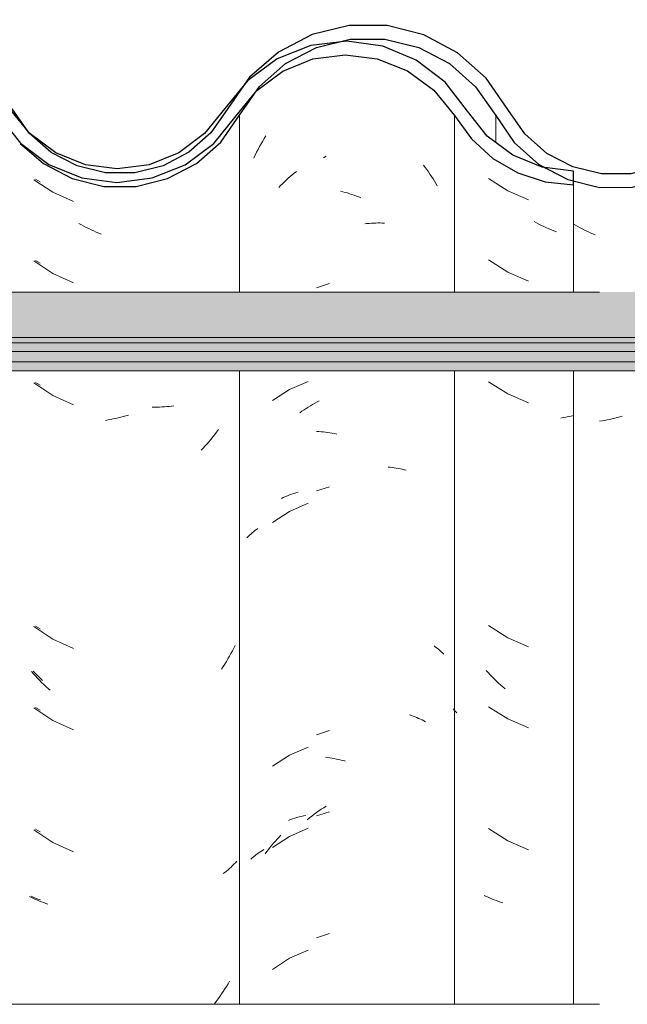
# Model space of a CAD drawing. Header units: metres. Extents: x -28.2 to 13.6, y -1.6 to 5.9.
# Tile 115 of 159: x 1.817 to 2.043, y 3.543 to 3.908. Entities that reach past the tile are written whole.
import ezdxf

# ---------------------------------------------------------------- set-up
doc = ezdxf.new("R2010")
doc.units = ezdxf.units.M
doc.layers.add('A-GLAZ-CWMG', color=7, linetype='Continuous', lineweight=5)
doc.layers.add('A-ROOF', color=7, linetype='Continuous', lineweight=5)
pattern_1 = [(50, (-14.575, 2.812), (0.364365, -0.031877), [0.0381, -0.4191]), (355, (-14.575, 2.812), (-0.070485, 0.382117), [0.03048, -0.33528]), (100.451, (-14.545, 2.81), (0.293886, 0.35023), [0.03238, -0.35618]), (46.184, (-14.575, 2.914), (0.54216, -0.084084), [0.05715, -0.62865]), (96.636, (-14.53, 2.907), (0.474805, 0.494854), [0.04857, -0.53427]), (351.184, (-14.575, 2.914), (0.47481, 0.494846), [0.04572, -0.50292]), (21, (-14.524, 2.888), (0.303226, -0.204528), [0.0381, -0.4191]), (326, (-14.524, 2.888), (0.123607, 0.36838), [0.03048, -0.33528]), (71.451, (-14.499, 2.871), (0.426833, 0.16384), [0.03238, -0.35618]), (37.5, (-14.575, 2.812), (0.0061807, 0.1691082), [0.01676, -0.31445, 0.01676, -0.3236, -0.33655]), (37.5, (-14.575, 2.812), (0.0061807, 0.1691082), [-0.67158, 0.01676, -0.31979]), (7.5, (-14.575, 2.812), (0.1336414, 0.200358), [0.01676, -0.17729, 0.01676, -0.30683, -0.12827]), (7.5, (-14.575, 2.812), (0.1336414, 0.200358), [-0.51765, 0.01676, -0.11151]), (327.5, (-14.688, 2.812), (0.2711816, -0.0114606), [0.01676, -0.11024, 0.01676, -0.37948, -0.52578]), (327.5, (-14.688, 2.812), (0.2711816, -0.0114606), [-0.52324, 0.01676, -0.50902]), (317.5, (-14.739, 2.812), (0.296258, 0.050851), [0.01676, -0.14834, 0.01676, -0.24638, -0.37338]), (317.5, (-14.739, 2.812), (0.296258, 0.050851), [-0.42824, 0.01676, -0.35662])]

# ---------------------------------------------------------------- blocks, each defined once
blk = doc.blocks.new('FP_169-CASA 1')
at = {"layer": 'A-GLAZ-CWMG', "color": 9, "true_color": 0xc0c0c0}
for p, q in [((-18.98714, 3.84952), (-18.98003, 3.84497)), ((-18.98003, 3.84497), (-18.97227, 3.84162)), ((-18.96936, 3.8331), (-18.97026, 3.83359)), ((-18.96845, 3.83262), (-18.96936, 3.8331)), ((-18.96753, 3.83215), (-18.96845, 3.83262)), ((-18.96662, 3.83171), (-18.96753, 3.83215)), ((-18.96569, 3.83128), (-18.96662, 3.83171)), ((-18.96477, 3.83086), (-18.96569, 3.83128)), ((-18.96384, 3.83047), (-18.96477, 3.83086)), ((-18.96291, 3.83009), (-18.96384, 3.83047)), ((-18.96198, 3.82972), (-18.96291, 3.83009)), ((-18.98714, 3.81938), (-18.98003, 3.81482)), ((-18.98003, 3.81482), (-18.97227, 3.81148)), ((-18.98714, 3.77416), (-18.98003, 3.76961)), ((-18.98003, 3.76961), (-18.97227, 3.76627)), ((-18.95942, 3.76082), (-18.96038, 3.76066)), ((-18.95846, 3.76101), (-18.95942, 3.76082)), ((-18.9575, 3.76121), (-18.95846, 3.76101)), ((-18.95653, 3.76143), (-18.9575, 3.76121)), ((-18.95557, 3.76166), (-18.95653, 3.76143)), ((-18.98714, 3.68373), (-18.98003, 3.67918)), ((-18.98003, 3.67918), (-18.97227, 3.67584)), ((-18.98726, 3.66624), (-18.988, 3.66705)), ((-18.98651, 3.66543), (-18.98726, 3.66624)), ((-18.98575, 3.66464), (-18.98651, 3.66543)), ((-18.98498, 3.66387), (-18.98575, 3.66464)), ((-18.9842, 3.66311), (-18.98498, 3.66387)), ((-18.98341, 3.66236), (-18.9842, 3.66311)), ((-18.98262, 3.66162), (-18.98341, 3.66236)), ((-18.98181, 3.66091), (-18.98262, 3.66162)), ((-18.98099, 3.6602), (-18.98181, 3.66091)), ((-18.99987, 3.65233), (-19.00032, 3.65286)), ((-18.98714, 3.65359), (-18.98003, 3.64904)), ((-18.9994, 3.6518), (-18.99987, 3.65233)), ((-18.99892, 3.65129), (-18.9994, 3.6518)), ((-18.98003, 3.64904), (-18.97227, 3.6457)), ((-18.98714, 3.60838), (-18.98003, 3.60382)), ((-18.98003, 3.60382), (-18.97227, 3.60048)), ((-18.98804, 3.58322), (-18.98877, 3.58358)), ((-18.9873, 3.58288), (-18.98804, 3.58322)), ((-18.98655, 3.58256), (-18.9873, 3.58288)), ((-18.98579, 3.58225), (-18.98655, 3.58256)), ((-18.98502, 3.58195), (-18.98579, 3.58225)), ((-18.98424, 3.58166), (-18.98502, 3.58195)), ((-18.98345, 3.58139), (-18.98424, 3.58166)), ((-18.98266, 3.58114), (-18.98345, 3.58139)), ((-18.98185, 3.5809), (-18.98266, 3.58114))]:
    blk.add_line(p, q, dxfattribs=at)
blk = doc.blocks.new('FP_170-CASA 1')
at = {"layer": 'A-GLAZ-CWMG', "color": 9, "true_color": 0xc0c0c0}
for p, q in [((-19.01128, 3.85445), (-19.01067, 3.85364)), ((-19.01067, 3.85364), (-19.01006, 3.85283)), ((-19.06144, 3.84961), (-19.0607, 3.85025)), ((-19.0607, 3.85025), (-19.05996, 3.85087)), ((-19.05996, 3.85087), (-19.05921, 3.85148)), ((-19.05921, 3.85148), (-19.05845, 3.85208)), ((-19.01006, 3.85283), (-19.00947, 3.852)), ((-19.00947, 3.852), (-19.00888, 3.85117)), ((-19.00888, 3.85117), (-19.00831, 3.85032)), ((-19.00831, 3.85032), (-19.00775, 3.84946)), ((-19.06499, 3.8462), (-19.0643, 3.84691)), ((-19.0643, 3.84691), (-19.0636, 3.8476)), ((-19.0636, 3.8476), (-19.06289, 3.84828)), ((-19.06289, 3.84828), (-19.06217, 3.84895)), ((-19.06217, 3.84895), (-19.06144, 3.84961)), ((-19.00775, 3.84946), (-19.0072, 3.84859)), ((-19.0072, 3.84859), (-19.00667, 3.84771)), ((-19.00667, 3.84771), (-19.00615, 3.84682)), ((-19.04204, 3.84485), (-19.0412, 3.84464)), ((-19.0412, 3.84464), (-19.04036, 3.84441)), ((-19.04036, 3.84441), (-19.03952, 3.84417)), ((-19.03952, 3.84417), (-19.03868, 3.8439)), ((-19.03868, 3.8439), (-19.03784, 3.84363)), ((-19.03784, 3.84363), (-19.03701, 3.84333)), ((-19.03701, 3.84333), (-19.03617, 3.84302)), ((-19.03617, 3.84302), (-19.03533, 3.8427)), ((-19.03533, 3.8427), (-19.0345, 3.84236)), ((-19.03309, 3.83272), (-19.03226, 3.83282)), ((-19.03226, 3.83282), (-19.03144, 3.8329)), ((-19.03144, 3.8329), (-19.03062, 3.83296)), ((-19.03062, 3.83296), (-19.0298, 3.833)), ((-19.0298, 3.833), (-19.02899, 3.83303)), ((-19.02899, 3.83303), (-19.02818, 3.83305)), ((-19.02818, 3.83305), (-19.02737, 3.83305)), ((-19.02737, 3.83305), (-19.02657, 3.83303)), ((-19.02657, 3.83303), (-19.02578, 3.833)), ((-19.05407, 3.77428), (-19.06099, 3.77128)), ((-19.06099, 3.77128), (-19.06727, 3.76714)), ((-19.0524, 3.76574), (-19.05159, 3.76621)), ((-19.05159, 3.76621), (-19.05078, 3.76666)), ((-19.05078, 3.76666), (-19.04997, 3.76709)), ((-19.05715, 3.76263), (-19.05637, 3.76319)), ((-19.05637, 3.76319), (-19.05559, 3.76373)), ((-19.05559, 3.76373), (-19.0548, 3.76426)), ((-19.0548, 3.76426), (-19.05401, 3.76477)), ((-19.05401, 3.76477), (-19.05321, 3.76526)), ((-19.05321, 3.76526), (-19.0524, 3.76574)), ((-19.05092, 3.7557), (-19.0501, 3.75566)), ((-19.0501, 3.75566), (-19.04928, 3.7556)), ((-19.04928, 3.7556), (-19.04846, 3.75552)), ((-19.04846, 3.75552), (-19.04763, 3.75544)), ((-19.04763, 3.75544), (-19.0468, 3.75533)), ((-19.0468, 3.75533), (-19.04597, 3.75521)), ((-19.04597, 3.75521), (-19.04514, 3.75507)), ((-19.04514, 3.75507), (-19.0443, 3.75492)), ((-19.0443, 3.75492), (-19.04347, 3.75475)), ((-19.02444, 3.74248), (-19.02367, 3.74241)), ((-19.02367, 3.74241), (-19.02289, 3.74232)), ((-19.02289, 3.74232), (-19.02213, 3.74222)), ((-19.02213, 3.74222), (-19.02137, 3.74211)), ((-19.02137, 3.74211), (-19.02062, 3.74197)), ((-19.02062, 3.74197), (-19.01987, 3.74183)), ((-19.01987, 3.74183), (-19.01914, 3.74167)), ((-19.01914, 3.74167), (-19.01841, 3.7415)), ((-19.01841, 3.7415), (-19.01769, 3.74131)), ((-19.06099, 3.72607), (-19.06727, 3.72192)), ((-19.05407, 3.72907), (-19.06099, 3.72607)), ((-19.07488, 3.71806), (-19.07437, 3.71849)), ((-19.07437, 3.71849), (-19.07383, 3.71891)), ((-19.07383, 3.71891), (-19.07329, 3.71932)), ((-19.07329, 3.71932), (-19.07273, 3.71972)), ((-19.07682, 3.71624), (-19.07636, 3.71671)), ((-19.07636, 3.71671), (-19.07588, 3.71717)), ((-19.07588, 3.71717), (-19.07539, 3.71762)), ((-19.07539, 3.71762), (-19.07488, 3.71806)), ((-19.00732, 3.67615), (-19.00678, 3.67574)), ((-19.00678, 3.67574), (-19.00624, 3.67532)), ((-19.00624, 3.67532), (-19.00572, 3.67489)), ((-19.00572, 3.67489), (-19.00522, 3.67446)), ((-19.00522, 3.67446), (-19.00472, 3.67401)), ((-19.00472, 3.67401), (-19.00424, 3.67355)), ((-19.00424, 3.67355), (-19.00378, 3.67309)), ((-19.01648, 3.65053), (-19.01578, 3.6503)), ((-19.01578, 3.6503), (-19.0151, 3.65007)), ((-19.0151, 3.65007), (-19.01442, 3.64982)), ((-19.01442, 3.64982), (-19.01375, 3.64955)), ((-19.01375, 3.64955), (-19.01309, 3.64927)), ((-19.01309, 3.64927), (-19.01244, 3.64899)), ((-19.01244, 3.64899), (-19.01181, 3.64868)), ((-19.01181, 3.64868), (-19.01118, 3.64837)), ((-19.01118, 3.64837), (-19.01056, 3.64804)), ((-19.05407, 3.63864), (-19.06099, 3.63564)), ((-19.06099, 3.63564), (-19.06727, 3.63149)), ((-19.0477, 3.63487), (-19.04687, 3.63477)), ((-19.04687, 3.63477), (-19.04604, 3.63465)), ((-19.04604, 3.63465), (-19.04521, 3.63451)), ((-19.04521, 3.63451), (-19.04437, 3.63436)), ((-19.04437, 3.63436), (-19.04354, 3.63419)), ((-19.04354, 3.63419), (-19.0427, 3.63401)), ((-19.0427, 3.63401), (-19.04186, 3.63381)), ((-19.04186, 3.63381), (-19.04102, 3.63359)), ((-19.04102, 3.63359), (-19.04018, 3.63336)), ((-19.06099, 3.6055), (-19.06727, 3.60135)), ((-19.06556, 3.60446), (-19.06488, 3.60518)), ((-19.06488, 3.60518), (-19.06418, 3.60588)), ((-19.05407, 3.6085), (-19.06099, 3.6055)), ((-19.06821, 3.60145), (-19.06756, 3.60222)), ((-19.06756, 3.60222), (-19.0669, 3.60298)), ((-19.0669, 3.60298), (-19.06624, 3.60372)), ((-19.06624, 3.60372), (-19.06556, 3.60446)), ((-19.07489, 3.59749), (-19.07438, 3.59791)), ((-19.07438, 3.59791), (-19.07386, 3.59832)), ((-19.07386, 3.59832), (-19.07332, 3.59872)), ((-19.07332, 3.59872), (-19.07278, 3.59911)), ((-19.07278, 3.59911), (-19.07222, 3.5995)), ((-19.07222, 3.5995), (-19.07165, 3.59987)), ((-19.07165, 3.59987), (-19.07106, 3.60023)), ((-19.07106, 3.60023), (-19.07047, 3.60057)), ((-19.07008, 3.59906), (-19.06946, 3.59987)), ((-19.06946, 3.59987), (-19.06884, 3.60067)), ((-19.06884, 3.60067), (-19.06821, 3.60145)), ((-19.07538, 3.59706), (-19.07489, 3.59749)), ((-19.05407, 3.56328), (-19.06099, 3.56028)), ((-19.06099, 3.56028), (-19.06727, 3.55614))]:
    blk.add_line(p, q, dxfattribs=at)
blk = doc.blocks.new('FP_171-CASA 1')
at = {"layer": 'A-GLAZ-CWMG', "color": 9, "true_color": 0xc0c0c0}
for p, q in [((-19.15521, 3.84927), (-19.15351, 3.84828)), ((-19.15521, 3.81912), (-19.15351, 3.81813)), ((-19.15521, 3.77391), (-19.15351, 3.77292)), ((-19.15521, 3.68348), (-19.15351, 3.68249)), ((-19.15524, 3.66588), (-19.1561, 3.66676)), ((-19.15437, 3.66502), (-19.15524, 3.66588)), ((-19.15349, 3.66417), (-19.15437, 3.66502)), ((-19.15259, 3.66334), (-19.15349, 3.66417)), ((-19.15521, 3.65334), (-19.15351, 3.65235)), ((-19.15521, 3.60812), (-19.15351, 3.60713)), ((-19.15605, 3.58289), (-19.15689, 3.58325)), ((-19.15518, 3.58255), (-19.15605, 3.58289)), ((-19.15431, 3.58223), (-19.15518, 3.58255)), ((-19.15343, 3.58192), (-19.15431, 3.58223))]:
    blk.add_line(p, q, dxfattribs=at)
blk = doc.blocks.new('Rectangular Mullion - Telha Fibrocimento - Ondulada-V162-CASA 1')
at = {"layer": 'A-GLAZ-CWMG', "true_color": 0x808080}
h = blk.add_hatch(dxfattribs=at)
h.set_pattern_fill('FP_4', color=8, style=0, pattern_type=2)
h.set_pattern_definition(pattern_1)
h.paths.add_polyline_path([(-19.47505, 3.84925), (-19.48102, 3.85024), (-19.47583, 3.8513), (-19.47535, 3.85003)])
h.paths.add_polyline_path([(-19.29776, 3.84479), (-19.28577, 3.8476), (-19.27321, 3.85464), (-19.2655, 3.86139), (-19.25149, 3.88151), (-19.24246, 3.88956), (-19.23183, 3.89525), (-19.21989, 3.89828), (-19.20688, 3.89817), (-19.19422, 3.89472), (-19.18524, 3.89013), (-19.17562, 3.88171), (-19.16084, 3.86263), (-19.15026, 3.85474), (-19.13805, 3.84978), (-19.13734, 3.85233), (-19.13319, 3.84914), (-19.12491, 3.84809), (-19.11196, 3.84973), (-19.10701, 3.85172), (-19.10792, 3.85426), (-19.10721, 3.85464), (-19.10137, 3.85771), (-19.09974, 3.85464), (-19.08864, 3.86308), (-19.08028, 3.87341), (-19.08393, 3.87548), (-19.08085, 3.88056), (-19.09284, 3.86593), (-19.10209, 3.85907), (-19.11312, 3.85462), (-19.12501, 3.85312), (-19.13805, 3.85517), (-19.14773, 3.85907), (-19.15759, 3.86652), (-19.16466, 3.87491), (-19.16851, 3.87332), (-19.17562, 3.88346), (-19.17273, 3.88611), (-19.17635, 3.88854), (-19.18024, 3.89002), (-19.17775, 3.88533), (-19.18524, 3.89192), (-19.1833, 3.89482), (-19.19656, 3.90091), (-19.20688, 3.90338), (-19.20815, 3.90072), (-19.20984, 3.90092), (-19.2218, 3.90091), (-19.23408, 3.89793), (-19.24542, 3.89205), (-19.25508, 3.88363), (-19.25591, 3.88363), (-19.26189, 3.87543), (-19.26132, 3.8748), (-19.26249, 3.87314), (-19.26343, 3.87314), (-19.27163, 3.86139), (-19.2785, 3.85538), (-19.28913, 3.84984), (-19.30202, 3.84697), (-19.30889, 3.84697), (-19.30664, 3.84966), (-19.30729, 3.84966), (-19.31809, 3.852), (-19.32821, 3.85704), (-19.33651, 3.86402), (-19.3441, 3.87466), (-19.35107, 3.88597), (-19.36197, 3.89657), (-19.37511, 3.90414), (-19.39162, 3.90826), (-19.40524, 3.90846), (-19.41953, 3.90514), (-19.43299, 3.89818), (-19.44435, 3.88808), (-19.45908, 3.86642), (-19.46721, 3.85911), (-19.47683, 3.85398), (-19.4817, 3.85235), (-19.48209, 3.85003), (-19.48551, 3.85178), (-19.48738, 3.8513), (-19.49894, 3.85141), (-19.51072, 3.8548), (-19.51851, 3.85886), (-19.52671, 3.86609), (-19.54103, 3.88678), (-19.55161, 3.8962), (-19.56607, 3.90331), (-19.57858, 3.90625), (-19.59188, 3.9063), (-19.60559, 3.90297), (-19.61813, 3.89645), (-19.62878, 3.88711), (-19.63693, 3.87548), (-19.63361, 3.87301), (-19.6427, 3.86206), (-19.65299, 3.8551), (-19.65437, 3.85771), (-19.65922, 3.85463), (-19.66092, 3.85426), (-19.66017, 3.85165), (-19.6667, 3.84951), (-19.67801, 3.84808), (-19.68702, 3.84978), (-19.69034, 3.85233), (-19.69105, 3.84978), (-19.70472, 3.85583), (-19.71384, 3.86262), (-19.70326, 3.85402), (-19.69457, 3.84949), (-19.68227, 3.84662), (-19.67089, 3.84663), (-19.65922, 3.84951), (-19.64855, 3.8551), (-19.63885, 3.86401), (-19.62514, 3.88364), (-19.61542, 3.8922), (-19.60398, 3.89818), (-19.59146, 3.90126), (-19.57778, 3.90106), (-19.5641, 3.89713), (-19.55463, 3.89216), (-19.54468, 3.88325), (-19.53058, 3.86288), (-19.52147, 3.85479), (-19.50857, 3.8486), (-19.49826, 3.84624), (-19.48682, 3.84628), (-19.4736, 3.85003), (-19.46434, 3.85498), (-19.45529, 3.86313), (-19.44072, 3.8846), (-19.43053, 3.89375), (-19.41847, 3.90015), (-19.40479, 3.90342), (-19.38968, 3.90289), (-19.37841, 3.90003), (-19.36585, 3.89307), (-19.35625, 3.88435), (-19.34861, 3.87295), (-19.34497, 3.87295), (-19.34048, 3.86663), (-19.33725, 3.86381), (-19.34162, 3.86237), (-19.33231, 3.85951), (-19.33463, 3.85587), (-19.33172, 3.85356), (-19.32197, 3.84816), (-19.31007, 3.84498), (-19.30073, 3.84484)])
h.paths.add_polyline_path([(-19.82245, 3.8633), (-19.82321, 3.86397), (-19.82209, 3.86502)])
h.paths.add_polyline_path([(-19.8619, 3.84695), (-19.85376, 3.84697), (-19.84213, 3.84984), (-19.8315, 3.85538), (-19.82245, 3.8633), (-19.82061, 3.86663), (-19.81619, 3.87351), (-19.81549, 3.87314), (-19.81432, 3.8748), (-19.81484, 3.87561), (-19.80858, 3.88408), (-19.80808, 3.88363), (-19.79842, 3.89205), (-19.78483, 3.89848), (-19.77469, 3.90094), (-19.76047, 3.90109), (-19.75988, 3.90338), (-19.74722, 3.90035), (-19.7363, 3.89482), (-19.73824, 3.89192), (-19.7378, 3.89153), (-19.73075, 3.88533), (-19.73324, 3.89002), (-19.72798, 3.88802), (-19.72573, 3.88611), (-19.72862, 3.88346), (-19.72125, 3.87295), (-19.71746, 3.87502), (-19.71517, 3.87295), (-19.72492, 3.88685), (-19.73559, 3.89619), (-19.74956, 3.90302), (-19.76194, 3.90594), (-19.77532, 3.90596), (-19.78888, 3.90265), (-19.80128, 3.89619), (-19.81183, 3.88697), (-19.8278, 3.86524), (-19.83438, 3.85951), (-19.84398, 3.85454), (-19.85446, 3.85198), (-19.86572, 3.85209), (-19.87736, 3.85539), (-19.87098, 3.85198), (-19.86053, 3.84926), (-19.86189, 3.84697)])
h.paths.add_polyline_path([(-18.95557, 3.84716), (-18.95557, 3.8486), (-18.95772, 3.84913), (-18.96878, 3.85436), (-18.97816, 3.85819), (-18.9876, 3.86529), (-19.0033, 3.88523), (-19.01484, 3.89376), (-19.02841, 3.89888), (-19.04035, 3.90039), (-19.04358, 3.9), (-19.05306, 3.89709), (-19.06409, 3.89073), (-19.07213, 3.88295), (-19.0624, 3.8898), (-19.05093, 3.89406), (-19.03846, 3.8952), (-19.02642, 3.89314), (-19.01722, 3.88947), (-19.00748, 3.88232), (-18.9943, 3.86529), (-18.99168, 3.86255), (-18.9845, 3.85638), (-18.97634, 3.85162), (-18.96618, 3.84829), (-18.95584, 3.84719)])
h.paths.add_polyline_path([(-20.01734, 3.84723), (-20.01162, 3.84723), (-20.00004, 3.85003), (-19.98759, 3.85704), (-19.98036, 3.86325), (-19.96788, 3.88065), (-19.9608, 3.88684), (-19.95086, 3.89157), (-19.94339, 3.8934), (-19.93345, 3.89325), (-19.92377, 3.89056), (-19.91661, 3.88684), (-19.90925, 3.88025), (-19.8971, 3.86313), (-19.88802, 3.85526), (-19.88697, 3.85526), (-19.88763, 3.85587), (-19.88577, 3.85965), (-19.89483, 3.86257), (-19.89049, 3.86402), (-19.89483, 3.86852), (-19.898, 3.87298), (-19.90161, 3.87295), (-19.9102, 3.88521), (-19.91939, 3.89356), (-19.92588, 3.89657), (-19.93403, 3.89842), (-19.94468, 3.89824), (-19.95419, 3.89592), (-19.96355, 3.89106), (-19.97151, 3.88412), (-19.98409, 3.86661), (-19.99372, 3.85887), (-20.00218, 3.85462), (-20.0128, 3.85218), (-20.02256, 3.85218), (-20.02886, 3.84852), (-20.02352, 3.84723)])
h.paths.add_polyline_path([(-20.02805, 3.84925), (-20.02886, 3.85129), (-20.03272, 3.85003), (-20.02886, 3.84938)])
h.paths.add_polyline_path([(-20.03509, 3.85003), (-20.03423, 3.85286), (-20.02992, 3.85398), (-20.03509, 3.85557), (-20.04384, 3.86029), (-20.05196, 3.86763), (-20.05814, 3.87669), (-20.06182, 3.87295), (-20.05478, 3.86325), (-20.04384, 3.85451), (-20.03982, 3.85245)])
h.paths.add_polyline_path([(-19.68241, 3.85054), (-19.68227, 3.85163), (-19.68599, 3.85255), (-19.6829, 3.85081)])
h.paths.add_polyline_path([(-19.12941, 3.85054), (-19.13184, 3.85226), (-19.12927, 3.85163)])
h.paths.add_polyline_path([(-19.71404, 3.86328), (-19.71059, 3.86641), (-19.71606, 3.86977), (-19.7143, 3.86411)])
h.paths.add_polyline_path([(-19.16104, 3.86328), (-19.16306, 3.86977), (-19.15785, 3.86618), (-19.16084, 3.86346)])
h.paths.add_polyline_path([(-19.26945, 3.8633), (-19.26946, 3.86468), (-19.27021, 3.86397)])
at = {"layer": 'A-GLAZ-CWMG'}
for p, q in [((-18.99981, 3.87295), (-18.99981, 3.80742)), ((-18.95557, 3.84716), (-18.95557, 3.80742)), ((-18.99981, 3.77825), (-18.99981, 3.5432)), ((-18.95557, 3.77825), (-18.95557, 3.5432))]:
    blk.add_line(p, q, dxfattribs=at)
at = {"layer": 'A-GLAZ-CWMG', "lineweight": 25}
blk.add_line((-18.95557, 3.84716), (-18.95557, 3.85221), dxfattribs=at)
at = {"layer": 'A-GLAZ-CWMG', "lineweight": 25, "flags": 128}
for points in [[(-18.99496, 3.87458), (-19.0033, 3.88523), (-19.01401, 3.89341), (-19.02642, 3.8986), (-19.03973, 3.90046), (-19.05306, 3.89887), (-19.06557, 3.89393), (-19.07645, 3.88596), (-19.08499, 3.87548)], [(-19.0808, 3.87277), (-19.07317, 3.88218), (-19.06346, 3.88937), (-19.05229, 3.89388), (-19.04035, 3.89543), (-19.02841, 3.89393), (-19.01722, 3.88947), (-19.00748, 3.88232), (-18.99981, 3.87295)], [(-19.08499, 3.87548), (-19.0925, 3.86618), (-19.10209, 3.85907), (-19.11312, 3.85462), (-19.12491, 3.8531), (-19.1367, 3.85462), (-19.14773, 3.85907), (-19.15732, 3.86618), (-19.16483, 3.87548)], [(-19.16913, 3.87295), (-19.16084, 3.86263), (-19.15026, 3.85474), (-19.13805, 3.84978), (-19.12501, 3.84808), (-19.11196, 3.84973), (-19.09974, 3.85464), (-19.08913, 3.86248), (-19.0808, 3.87277)], [(-18.99981, 3.87295), (-18.99353, 3.86422), (-18.98559, 3.85701), (-18.97634, 3.85162), (-18.96618, 3.84829), (-18.95557, 3.84716)], [(-18.95557, 3.85221), (-18.96724, 3.85373), (-18.97816, 3.85819), (-18.9876, 3.86529), (-18.99496, 3.87458)]]:
    blk.add_lwpolyline(points, dxfattribs=at)
at = {"layer": 'A-GLAZ-CWMG'}
for name in ['FP_170-CASA 1', 'FP_171-CASA 1', 'FP_169-CASA 1']:
    blk.add_blockref(name, (0, 0), dxfattribs=at)
blk = doc.blocks.new('FP_177-CASA 1')
at = {"layer": 'A-GLAZ-CWMG', "color": 9, "true_color": 0xc0c0c0}
for p, q in [((-19.07035, 3.86442), (-19.06974, 3.86542)), ((-19.07264, 3.86031), (-19.07209, 3.86136)), ((-19.07209, 3.86136), (-19.07152, 3.86239)), ((-19.07152, 3.86239), (-19.07094, 3.86341)), ((-19.07094, 3.86341), (-19.07035, 3.86442)), ((-19.0742, 3.85713), (-19.0737, 3.8582)), ((-19.0737, 3.8582), (-19.07318, 3.85926)), ((-19.07318, 3.85926), (-19.07264, 3.86031)), ((-19.04832, 3.85725), (-19.04742, 3.85782)), ((-19.04615, 3.81057), (-19.05101, 3.809)), ((-19.05864, 3.73293), (-19.05783, 3.73316)), ((-19.04615, 3.73522), (-19.05101, 3.73364)), ((-19.06402, 3.73088), (-19.06329, 3.73121)), ((-19.06329, 3.73121), (-19.06254, 3.73154)), ((-19.06254, 3.73154), (-19.06178, 3.73184)), ((-19.06178, 3.73184), (-19.06101, 3.73214)), ((-19.06101, 3.73214), (-19.06023, 3.73242)), ((-19.06023, 3.73242), (-19.05944, 3.73268)), ((-19.05944, 3.73268), (-19.05864, 3.73293)), ((-19.04615, 3.64479), (-19.05101, 3.64321)), ((-19.04919, 3.61554), (-19.04829, 3.61613)), ((-19.04829, 3.61613), (-19.04738, 3.6167)), ((-19.05906, 3.61223), (-19.05825, 3.61247)), ((-19.05825, 3.61247), (-19.05744, 3.6127)), ((-19.05744, 3.6127), (-19.05661, 3.61291)), ((-19.05661, 3.61291), (-19.05578, 3.6131)), ((-19.05578, 3.6131), (-19.05494, 3.61328)), ((-19.05359, 3.61234), (-19.05272, 3.61301)), ((-19.05272, 3.61301), (-19.05185, 3.61367)), ((-19.05185, 3.61367), (-19.05097, 3.61431)), ((-19.04615, 3.61465), (-19.05101, 3.61307)), ((-19.05097, 3.61431), (-19.05008, 3.61493)), ((-19.05008, 3.61493), (-19.04919, 3.61554)), ((-19.06141, 3.61142), (-19.06064, 3.6117)), ((-19.06064, 3.6117), (-19.05985, 3.61198)), ((-19.05985, 3.61198), (-19.05906, 3.61223)), ((-19.05444, 3.61165), (-19.05359, 3.61234)), ((-19.04615, 3.56943), (-19.05101, 3.56785))]:
    blk.add_line(p, q, dxfattribs=at)
blk = doc.blocks.new('FP_178-CASA 1')
at = {"layer": 'A-GLAZ-CWMG', "color": 9, "true_color": 0xc0c0c0}
for p, q in [((-19.15584, 3.8491), (-19.14882, 3.84442)), ((-19.14882, 3.84442), (-19.14111, 3.84095)), ((-19.13821, 3.83238), (-19.13911, 3.83289)), ((-19.13731, 3.83189), (-19.13821, 3.83238)), ((-19.13639, 3.83141), (-19.13731, 3.83189)), ((-19.13548, 3.83095), (-19.13639, 3.83141)), ((-19.13456, 3.83051), (-19.13548, 3.83095)), ((-19.13364, 3.83009), (-19.13456, 3.83051)), ((-19.13271, 3.82968), (-19.13364, 3.83009)), ((-19.13178, 3.82929), (-19.13271, 3.82968)), ((-19.13085, 3.82891), (-19.13178, 3.82929)), ((-19.15584, 3.81895), (-19.14882, 3.81427)), ((-19.14882, 3.81427), (-19.14111, 3.81081)), ((-19.15584, 3.77374), (-19.14882, 3.76906)), ((-19.14882, 3.76906), (-19.14111, 3.76559)), ((-19.11101, 3.76473), (-19.11192, 3.76474)), ((-19.1101, 3.76473), (-19.11101, 3.76473)), ((-19.1092, 3.76475), (-19.1101, 3.76473)), ((-19.1083, 3.76479), (-19.1092, 3.76475)), ((-19.1074, 3.76484), (-19.1083, 3.76479)), ((-19.10651, 3.76492), (-19.1074, 3.76484)), ((-19.10563, 3.765), (-19.10651, 3.76492)), ((-19.10476, 3.76511), (-19.10563, 3.765)), ((-19.10389, 3.76522), (-19.10476, 3.76511)), ((-19.12832, 3.75998), (-19.12926, 3.75983)), ((-19.12738, 3.76015), (-19.12832, 3.75998)), ((-19.12644, 3.76033), (-19.12738, 3.76015)), ((-19.1255, 3.76054), (-19.12644, 3.76033)), ((-19.12456, 3.76075), (-19.1255, 3.76054)), ((-19.12362, 3.76099), (-19.12456, 3.76075)), ((-19.12267, 3.76124), (-19.12362, 3.76099)), ((-19.12173, 3.76152), (-19.12267, 3.76124)), ((-19.12079, 3.7618), (-19.12173, 3.76152)), ((-19.08804, 3.75548), (-19.08871, 3.7546)), ((-19.08737, 3.75639), (-19.08804, 3.75548)), ((-19.09081, 3.752), (-19.09153, 3.75117)), ((-19.0901, 3.75286), (-19.09081, 3.752)), ((-19.0894, 3.75372), (-19.0901, 3.75286)), ((-19.08871, 3.7546), (-19.0894, 3.75372)), ((-19.09301, 3.74953), (-19.09376, 3.74873)), ((-19.09226, 3.75034), (-19.09301, 3.74953)), ((-19.09153, 3.75117), (-19.09226, 3.75034)), ((-19.15584, 3.68331), (-19.14882, 3.67863)), ((-19.14882, 3.67863), (-19.14111, 3.67516)), ((-19.08162, 3.67528), (-19.08215, 3.67428)), ((-19.0811, 3.6763), (-19.08162, 3.67528)), ((-19.08384, 3.67131), (-19.08443, 3.67035)), ((-19.08326, 3.67229), (-19.08384, 3.67131)), ((-19.0827, 3.67328), (-19.08326, 3.67229)), ((-19.08215, 3.67428), (-19.0827, 3.67328)), ((-19.08565, 3.66845), (-19.08628, 3.66752)), ((-19.08503, 3.66939), (-19.08565, 3.66845)), ((-19.08443, 3.67035), (-19.08503, 3.66939)), ((-19.15596, 3.66582), (-19.15669, 3.66665)), ((-19.15522, 3.665), (-19.15596, 3.66582)), ((-19.15447, 3.6642), (-19.15522, 3.665)), ((-19.15372, 3.66341), (-19.15447, 3.6642)), ((-19.15295, 3.66263), (-19.15372, 3.66341)), ((-19.15217, 3.66187), (-19.15295, 3.66263)), ((-19.15138, 3.66112), (-19.15217, 3.66187)), ((-19.15058, 3.66039), (-19.15138, 3.66112)), ((-19.14977, 3.65967), (-19.15058, 3.66039)), ((-19.15584, 3.65317), (-19.14882, 3.64849)), ((-19.14882, 3.64849), (-19.14111, 3.64502)), ((-19.15584, 3.60795), (-19.14882, 3.60327)), ((-19.14882, 3.60327), (-19.14111, 3.59981)), ((-19.08213, 3.59464), (-19.08267, 3.59412)), ((-19.08159, 3.59517), (-19.08213, 3.59464)), ((-19.08108, 3.5957), (-19.08159, 3.59517)), ((-19.08057, 3.59625), (-19.08108, 3.5957)), ((-19.085, 3.59214), (-19.08562, 3.59168)), ((-19.0844, 3.59262), (-19.085, 3.59214)), ((-19.08381, 3.59311), (-19.0844, 3.59262)), ((-19.08324, 3.59361), (-19.08381, 3.59311)), ((-19.08267, 3.59412), (-19.08324, 3.59361)), ((-19.15673, 3.58282), (-19.15744, 3.58319)), ((-19.156, 3.58247), (-19.15673, 3.58282)), ((-19.15526, 3.58213), (-19.156, 3.58247)), ((-19.15451, 3.5818), (-19.15526, 3.58213)), ((-19.15375, 3.58149), (-19.15451, 3.5818)), ((-19.15298, 3.58119), (-19.15375, 3.58149)), ((-19.1522, 3.5809), (-19.15298, 3.58119)), ((-19.15142, 3.58063), (-19.1522, 3.5809)), ((-19.15062, 3.58038), (-19.15142, 3.58063)), ((-19.08379, 3.55082), (-19.08438, 3.54986)), ((-19.08322, 3.5518), (-19.08379, 3.55082)), ((-19.08622, 3.54702), (-19.08686, 3.5461)), ((-19.08559, 3.54796), (-19.08622, 3.54702)), ((-19.08498, 3.5489), (-19.08559, 3.54796)), ((-19.08438, 3.54986), (-19.08498, 3.5489)), ((-19.08818, 3.54429), (-19.08886, 3.5434)), ((-19.08752, 3.54519), (-19.08818, 3.54429)), ((-19.08686, 3.5461), (-19.08752, 3.54519))]:
    blk.add_line(p, q, dxfattribs=at)
blk = doc.blocks.new('FP_189-CASA 1')
at = {"layer": 'A-GLAZ-CWMG', "color": 9, "true_color": 0xc0c0c0}
for p, q in [((-18.95491, 3.83219), (-18.95557, 3.83257)), ((-18.95401, 3.83169), (-18.95491, 3.83219)), ((-18.9531, 3.8312), (-18.95401, 3.83169)), ((-18.95218, 3.83073), (-18.9531, 3.8312)), ((-18.95127, 3.83028), (-18.95218, 3.83073)), ((-18.95035, 3.82984), (-18.95127, 3.83028)), ((-18.94942, 3.82942), (-18.95035, 3.82984)), ((-18.94849, 3.82902), (-18.94942, 3.82942)), ((-18.94756, 3.82863), (-18.94849, 3.82902)), ((-18.94504, 3.75967), (-18.94598, 3.75953)), ((-18.9441, 3.75983), (-18.94504, 3.75967)), ((-18.94316, 3.76), (-18.9441, 3.75983)), ((-18.94222, 3.76019), (-18.94316, 3.76)), ((-18.94128, 3.7604), (-18.94222, 3.76019)), ((-18.94034, 3.76063), (-18.94128, 3.7604)), ((-18.9394, 3.76087), (-18.94034, 3.76063)), ((-18.93845, 3.76113), (-18.9394, 3.76087)), ((-18.93751, 3.7614), (-18.93845, 3.76113))]:
    blk.add_line(p, q, dxfattribs=at)
blk = doc.blocks.new('Rectangular Mullion - Telha Fibrocimento - Ondulada-V176-CASA 1')
at = {"layer": 'A-GLAZ-CWMG', "true_color": 0x808080}
h = blk.add_hatch(dxfattribs=at)
h.set_pattern_fill('FP_4', color=8, style=0, pattern_type=2)
h.set_pattern_definition(pattern_1)
h.paths.add_polyline_path([(-18.74476, 3.84479), (-18.73277, 3.8476), (-18.7218, 3.85325), (-18.7125, 3.86139), (-18.69849, 3.88151), (-18.68946, 3.88956), (-18.67883, 3.89525), (-18.66689, 3.89828), (-18.65388, 3.89817), (-18.64122, 3.89472), (-18.63261, 3.89044), (-18.62335, 3.88268), (-18.60784, 3.86263), (-18.59726, 3.85474), (-18.5837, 3.8496), (-18.57053, 3.84826), (-18.55896, 3.84973), (-18.54674, 3.85464), (-18.53613, 3.86248), (-18.52017, 3.88218), (-18.51046, 3.88937), (-18.49889, 3.89393), (-18.48673, 3.89536), (-18.47342, 3.89314), (-18.46422, 3.88947), (-18.45448, 3.88232), (-18.4413, 3.86529), (-18.43868, 3.86255), (-18.43259, 3.85701), (-18.42334, 3.85162), (-18.41204, 3.84817), (-18.41004, 3.84829), (-18.41004, 3.85318), (-18.41578, 3.85436), (-18.42516, 3.85819), (-18.4346, 3.86529), (-18.4503, 3.88523), (-18.46101, 3.89341), (-18.47541, 3.89888), (-18.48735, 3.90039), (-18.50006, 3.89887), (-18.51264, 3.89388), (-18.52345, 3.88596), (-18.5395, 3.86618), (-18.54909, 3.85907), (-18.56204, 3.85437), (-18.57201, 3.85312), (-18.58505, 3.85517), (-18.59473, 3.85907), (-18.60432, 3.86618), (-18.62335, 3.88917), (-18.62959, 3.89446), (-18.64341, 3.90088), (-18.65515, 3.90338), (-18.66718, 3.90331), (-18.67954, 3.90035), (-18.69117, 3.89446), (-18.70115, 3.88602), (-18.71255, 3.86984), (-18.71494, 3.86612), (-18.72299, 3.85847), (-18.73277, 3.85295), (-18.74476, 3.84995), (-18.75429, 3.84966), (-18.76509, 3.852), (-18.77521, 3.85704), (-18.78351, 3.86402), (-18.79008, 3.873), (-18.79807, 3.88597), (-18.80897, 3.89657), (-18.82211, 3.90414), (-18.83862, 3.90826), (-18.85224, 3.90846), (-18.86653, 3.90514), (-18.87999, 3.89818), (-18.89135, 3.88808), (-18.90608, 3.86642), (-18.91421, 3.85911), (-18.92383, 3.85398), (-18.93438, 3.8513), (-18.94594, 3.85141), (-18.95772, 3.8548), (-18.96551, 3.85886), (-18.97371, 3.86609), (-18.98803, 3.88678), (-18.99861, 3.8962), (-19.01307, 3.90331), (-19.02558, 3.90625), (-19.03888, 3.9063), (-19.05384, 3.90232), (-19.06513, 3.89645), (-19.07578, 3.88711), (-19.08393, 3.87548), (-19.08061, 3.87301), (-19.0897, 3.86206), (-19.09999, 3.8551), (-19.10137, 3.85771), (-19.10622, 3.85463), (-19.10792, 3.85426), (-19.10717, 3.85165), (-19.1137, 3.84951), (-19.12501, 3.84808), (-19.13402, 3.84978), (-19.13734, 3.85233), (-19.13805, 3.84978), (-19.15172, 3.85583), (-19.16084, 3.86262), (-19.15026, 3.85402), (-19.14157, 3.84949), (-19.12927, 3.84662), (-19.11789, 3.84663), (-19.10622, 3.84951), (-19.09555, 3.8551), (-19.0865, 3.86308), (-19.07214, 3.88364), (-19.06242, 3.8922), (-19.05098, 3.89818), (-19.03846, 3.90126), (-19.02478, 3.90106), (-19.0111, 3.89713), (-19.00163, 3.89216), (-18.99168, 3.88325), (-18.97758, 3.86288), (-18.96847, 3.85479), (-18.95557, 3.8486), (-18.94526, 3.84624), (-18.93382, 3.84628), (-18.92205, 3.84925), (-18.91134, 3.85498), (-18.90229, 3.86313), (-18.88772, 3.8846), (-18.87753, 3.89375), (-18.86547, 3.90015), (-18.85179, 3.90342), (-18.83668, 3.90289), (-18.82541, 3.90003), (-18.81339, 3.89356), (-18.80325, 3.88435), (-18.78883, 3.86257), (-18.77977, 3.85414), (-18.76897, 3.84816), (-18.75707, 3.84498), (-18.75429, 3.84494)])
h.paths.add_polyline_path([(-19.26945, 3.8633), (-19.27021, 3.86397), (-19.26909, 3.86502)])
h.paths.add_polyline_path([(-19.3089, 3.84695), (-19.30076, 3.84697), (-19.28784, 3.85051), (-19.2785, 3.85538), (-19.26945, 3.8633), (-19.26761, 3.86663), (-19.26319, 3.87351), (-19.26249, 3.87314), (-19.26132, 3.8748), (-19.26184, 3.87561), (-19.25558, 3.88408), (-19.25508, 3.88363), (-19.24542, 3.89205), (-19.23183, 3.89848), (-19.22169, 3.90094), (-19.20747, 3.90109), (-19.20688, 3.90338), (-19.19422, 3.90035), (-19.1833, 3.89482), (-19.18524, 3.89192), (-19.1848, 3.89153), (-19.17775, 3.88533), (-19.18024, 3.89002), (-19.17498, 3.88802), (-19.17273, 3.88611), (-19.17562, 3.88346), (-19.16825, 3.87295), (-19.16446, 3.87502), (-19.16217, 3.87295), (-19.17192, 3.88685), (-19.18259, 3.89619), (-19.19656, 3.90302), (-19.20984, 3.90594), (-19.22232, 3.90596), (-19.23588, 3.90265), (-19.24884, 3.8957), (-19.25883, 3.88697), (-19.2748, 3.86524), (-19.28138, 3.85951), (-19.29098, 3.85454), (-19.30146, 3.85198), (-19.31272, 3.85209), (-19.32436, 3.85539), (-19.31798, 3.85198), (-19.30753, 3.84926), (-19.30889, 3.84697)])
h.paths.add_polyline_path([(-19.45862, 3.84723), (-19.44704, 3.85003), (-19.43459, 3.85704), (-19.42736, 3.86325), (-19.41488, 3.88065), (-19.4078, 3.88684), (-19.39948, 3.89117), (-19.39039, 3.8934), (-19.38045, 3.89325), (-19.37077, 3.89056), (-19.36361, 3.88684), (-19.35625, 3.88025), (-19.3441, 3.86313), (-19.33502, 3.85526), (-19.33397, 3.85526), (-19.33463, 3.85587), (-19.33277, 3.85965), (-19.34183, 3.86257), (-19.33749, 3.86402), (-19.34183, 3.86852), (-19.345, 3.87298), (-19.34861, 3.87295), (-19.3572, 3.88521), (-19.36639, 3.89356), (-19.37288, 3.89657), (-19.38103, 3.89842), (-19.39168, 3.89824), (-19.40119, 3.89592), (-19.41055, 3.89106), (-19.41851, 3.88412), (-19.43109, 3.86661), (-19.44072, 3.85887), (-19.44918, 3.85462), (-19.4598, 3.85218), (-19.46956, 3.85218), (-19.47692, 3.84878), (-19.47052, 3.84723), (-19.4598, 3.84723)])
h.paths.add_polyline_path([(-19.47505, 3.84925), (-19.47583, 3.8513), (-19.47972, 3.85003), (-19.47683, 3.84954)])
h.paths.add_polyline_path([(-19.48209, 3.85003), (-19.48123, 3.85286), (-19.47692, 3.85398), (-19.48285, 3.85598), (-19.49084, 3.86029), (-19.49896, 3.86763), (-19.50514, 3.87669), (-19.50882, 3.87295), (-19.50178, 3.86325), (-19.49084, 3.85451), (-19.48285, 3.85041)])
h.paths.add_polyline_path([(-19.12941, 3.85054), (-19.12927, 3.85163), (-19.13184, 3.8519), (-19.1299, 3.85081)])
h.paths.add_polyline_path([(-19.16104, 3.86328), (-19.15759, 3.86641), (-19.16306, 3.86977), (-19.1613, 3.86411)])
at = {"layer": 'A-GLAZ-CWMG'}
for p, q in [((-19.07957, 3.87301), (-19.07957, 3.80742)), ((-18.9845, 3.86296), (-18.9845, 3.87295)), ((-19.07957, 3.77825), (-19.07957, 3.5432))]:
    blk.add_line(p, q, dxfattribs=at)
at = {"layer": 'A-GLAZ-CWMG', "lineweight": 25, "flags": 128}
for points in [[(-18.97997, 3.87509), (-18.98803, 3.88678), (-18.99861, 3.8962), (-19.0111, 3.90281), (-19.02478, 3.90625), (-19.03888, 3.9063), (-19.05259, 3.90297), (-19.06513, 3.89645), (-19.07578, 3.88711), (-19.08393, 3.87548)], [(-19.07957, 3.87301), (-19.07214, 3.88364), (-19.06242, 3.8922), (-19.05098, 3.89818), (-19.03846, 3.90126), (-19.02558, 3.90125), (-19.01307, 3.89816), (-19.00163, 3.89216), (-18.99193, 3.88359), (-18.9845, 3.87295)], [(-19.08393, 3.87548), (-19.09016, 3.86653), (-19.09831, 3.85932), (-19.10792, 3.85426), (-19.11844, 3.85165), (-19.12927, 3.85163), (-19.13979, 3.85421), (-19.14942, 3.85923), (-19.15759, 3.86641), (-19.16385, 3.87535)], [(-18.89991, 3.87548), (-18.90608, 3.86642), (-18.91421, 3.85911), (-18.92383, 3.85398), (-18.93438, 3.8513), (-18.94526, 3.85125), (-18.95584, 3.85382), (-18.96551, 3.85886), (-18.97371, 3.86609), (-18.97997, 3.87509)], [(-19.16089, 3.86257), (-19.15224, 3.85506), (-19.14157, 3.84949), (-19.1299, 3.84662), (-19.11789, 3.84663), (-19.10622, 3.84951), (-19.09555, 3.8551), (-19.0865, 3.86308), (-19.07957, 3.87301)], [(-18.9845, 3.87295), (-18.97758, 3.86288), (-18.96847, 3.85479), (-18.95772, 3.84913), (-18.94594, 3.84624), (-18.93382, 3.84628), (-18.92205, 3.84925), (-18.91134, 3.85498), (-18.90229, 3.86313), (-18.89543, 3.87324)]]:
    blk.add_lwpolyline(points, dxfattribs=at)
at = {"layer": 'A-GLAZ-CWMG'}
for name in ['FP_177-CASA 1', 'FP_178-CASA 1', 'FP_189-CASA 1']:
    blk.add_blockref(name, (0, 0), dxfattribs=at)
blk = doc.blocks.new('LONGARINA_STEEL_FRAME1 - LONGARINA_STEEL_FRAME-2562852-CASA 1')
at = {"layer": 'A-ROOF', "true_color": 0x9fa09c}
h = blk.add_hatch(color=253, dxfattribs=at)
h.paths.add_polyline_path([(-18.46883, 3.79061), (-18.44504, 3.79061), (-18.44504, 3.80742), (-18.73807, 3.80742), (-18.74476, 3.80589), (-18.75707, 3.80607), (-18.76224, 3.80742), (-19.29107, 3.80742), (-19.29776, 3.80589), (-19.31007, 3.80607), (-19.31524, 3.80742), (-19.69754, 3.80742), (-19.69754, 3.79061), (-18.54683, 3.79061)])
h.paths.add_polyline_path([(-20.98504, 3.79061), (-19.73254, 3.79061), (-19.73254, 3.80742), (-19.84407, 3.80742), (-19.85076, 3.80589), (-19.86307, 3.80607), (-19.86824, 3.80742), (-20.39707, 3.80742), (-20.40376, 3.80589), (-20.41607, 3.80607), (-20.42124, 3.80742), (-20.98504, 3.80742)])
h = blk.add_hatch(color=253, dxfattribs=at)
h.paths.add_polyline_path([(-18.46883, 3.78863), (-18.44504, 3.78863), (-18.44504, 3.79061), (-19.69754, 3.79061), (-19.69754, 3.78863), (-18.54683, 3.78863)])
h.paths.add_polyline_path([(-20.96487, 3.78863), (-19.73254, 3.78863), (-19.73254, 3.79061), (-20.98504, 3.79061), (-20.98504, 3.78863)])
h = blk.add_hatch(color=253, dxfattribs=at)
h.paths.add_polyline_path([(-19.68869, 3.78537), (-18.44504, 3.78537), (-18.44504, 3.78863), (-19.69754, 3.78863), (-19.69754, 3.78537)])
h.paths.add_polyline_path([(-20.96487, 3.78537), (-19.73254, 3.78537), (-19.73254, 3.78863), (-20.98504, 3.78863), (-20.98504, 3.78537)])
h = blk.add_hatch(color=253, dxfattribs=at)
h.paths.add_polyline_path([(-18.44504, 3.78151), (-18.44504, 3.78537), (-19.69754, 3.78537), (-19.69754, 3.78151), (-18.46883, 3.78151)])
h.paths.add_polyline_path([(-20.96487, 3.78151), (-19.73254, 3.78151), (-19.73254, 3.78537), (-20.98504, 3.78537), (-20.98504, 3.78151)])
h = blk.add_hatch(color=253, dxfattribs=at)
h.paths.add_polyline_path([(-18.46883, 3.77825), (-18.44504, 3.77825), (-18.44504, 3.78151), (-19.69754, 3.78151), (-19.69754, 3.77825), (-18.47541, 3.77825)])
h.paths.add_polyline_path([(-20.98406, 3.77825), (-19.73254, 3.77825), (-19.73254, 3.78151), (-20.98504, 3.78151), (-20.98504, 3.77825)])
at = {"layer": 'A-ROOF'}
for p, q in [((-18.94594, 3.80742), (-19.29107, 3.80742)), ((-18.44504, 3.79061), (-19.69754, 3.79061)), ((-18.44504, 3.78863), (-19.69754, 3.78863)), ((-18.44504, 3.78537), (-19.69754, 3.78537)), ((-18.44504, 3.78151), (-19.69754, 3.78151)), ((-18.44504, 3.77825), (-19.69754, 3.77825)), ((-18.94594, 3.54319), (-19.29107, 3.54319))]:
    blk.add_line(p, q, dxfattribs=at)

msp = doc.modelspace()

# ---------------------------------------------------------------- block references
at = {"layer": 'A-GLAZ-CWMG'}
for name in ['Rectangular Mullion - Telha Fibrocimento - Ondulada-V162-CASA 1', 'Rectangular Mullion - Telha Fibrocimento - Ondulada-V176-CASA 1']:
    msp.add_blockref(name, (20.9784, 0), dxfattribs=at)
at = {"layer": 'A-ROOF'}
msp.add_blockref('LONGARINA_STEEL_FRAME1 - LONGARINA_STEEL_FRAME-2562852-CASA 1', (20.9784, 0), dxfattribs=at)

doc.saveas('drawing.dxf')
